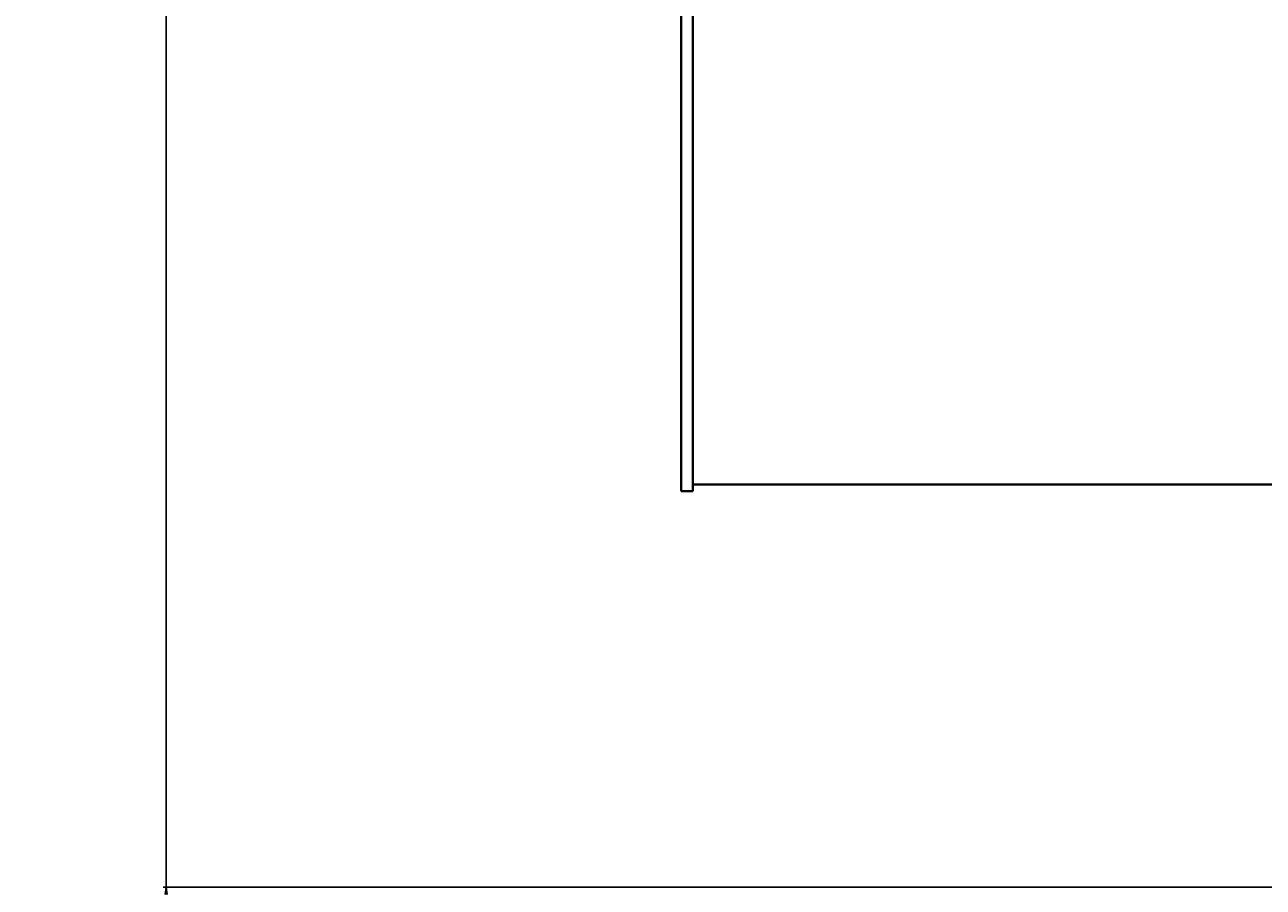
# Model space of a CAD drawing. Header units: millimetres. Extents: x -4428 to 3866, y -3426 to 3855.
# Tile 47 of 191: x -4388 to -3553, y 556 to 1137. Entities that reach past the tile are written whole.
import ezdxf

# ---------------------------------------------------------------- set-up
doc = ezdxf.new("R2010")
doc.units = ezdxf.units.MM
doc.linetypes.add('K5LT_BASIC', pattern=[0])
doc.linetypes.add('K5LT_THIN', pattern=[0])
doc.layers.add('Системный слой', color=7, linetype='Continuous')
doc.styles.add('KDIMTEXTSTYLE', font='GOST_AU.SHX', dxfattribs={"width": 0.96, "oblique": 15, "height": 5})
doc.dimstyles.new('KDIMSTYLE (1.00)', dxfattribs={"dimtxt": 5, "dimasz": 1, "dimexe": 2, "dimexo": 0, "dimgap": 1, "dimtad": 1, "dimtxsty": 'KDIMTEXTSTYLE', "dimsah": 1, "dimcen": 0, "dimdle": 1, "dimadec": 0, "dimazin": 0, "dimtfac": 0.667, "dimtmove": 0, "dimatfit": 3, "dimfxl": 1, "dimtvp": 1, "dimtolj": 1, "dimtzin": 0, "dimarcsym": 0})

# ---------------------------------------------------------------- blocks, each defined once
blk = doc.blocks.new('KDIMARROW_01')
at = {"layer": 'Системный слой'}
blk.add_hatch(color=0, dxfattribs=at).paths.add_polyline_path([(0, 0), (-5, 0.66), (-4.5, 0), (-5, -0.66)])
at = {"layer": 'Системный слой', "color": 0, "linetype": 'K5LT_THIN', "lineweight": 20}
for p, q in [((-4.5, 0), (-5, 0.66)), ((-5, 0.66), (0, 0)), ((0, 0), (-5, -0.66)), ((-5, -0.66), (-4.5, 0)), ((0, 0), (-1, 0))]:
    blk.add_line(p, q, dxfattribs=at)
blk = doc.blocks.new('U0')
at = {"layer": 'Системный слой', "color": 150, "linetype": 'K5LT_BASIC', "lineweight": 40, "true_color": 0x0080ff}
for p, q in [((-3945.34, 822.57), (-3945.34, 1917.57)), ((-3937.34, 822.57), (-3937.34, 1855.57)), ((-3937.34, 827.07), (-3415.34, 827.07)), ((-3937.34, 822.57), (-3945.34, 822.57))]:
    blk.add_line(p, q, dxfattribs=at)

msp = doc.modelspace()

# ---------------------------------------------------------------- block references
at = {"layer": 'Системный слой'}
msp.add_blockref('U0', (0, 0), dxfattribs=at)

# ---------------------------------------------------------------- dimensions: what is measured, and where the dimension line sits
at = {"layer": 'Системный слой', "color": 7}
msp.add_linear_dim(base=(-4292.545, 555.572), p1=(-3945.336, 3012.572), p2=(-3530.336, 555.572), angle=90, location=(-4292.545, 1784.072), dimstyle='KDIMSTYLE (1.00)', override={"dimexo": 0, "dimpost": '\\H75.0;\\W0.965;\\Q15;<>', "dimblk1": 'KDIMARROW_01', "dimblk2": 'KDIMARROW_01', "dimse1": 0, "dimse2": 0, "dimclrt": 7, "dimtolj": 1}, dxfattribs=at).render()

doc.saveas('drawing.dxf')
